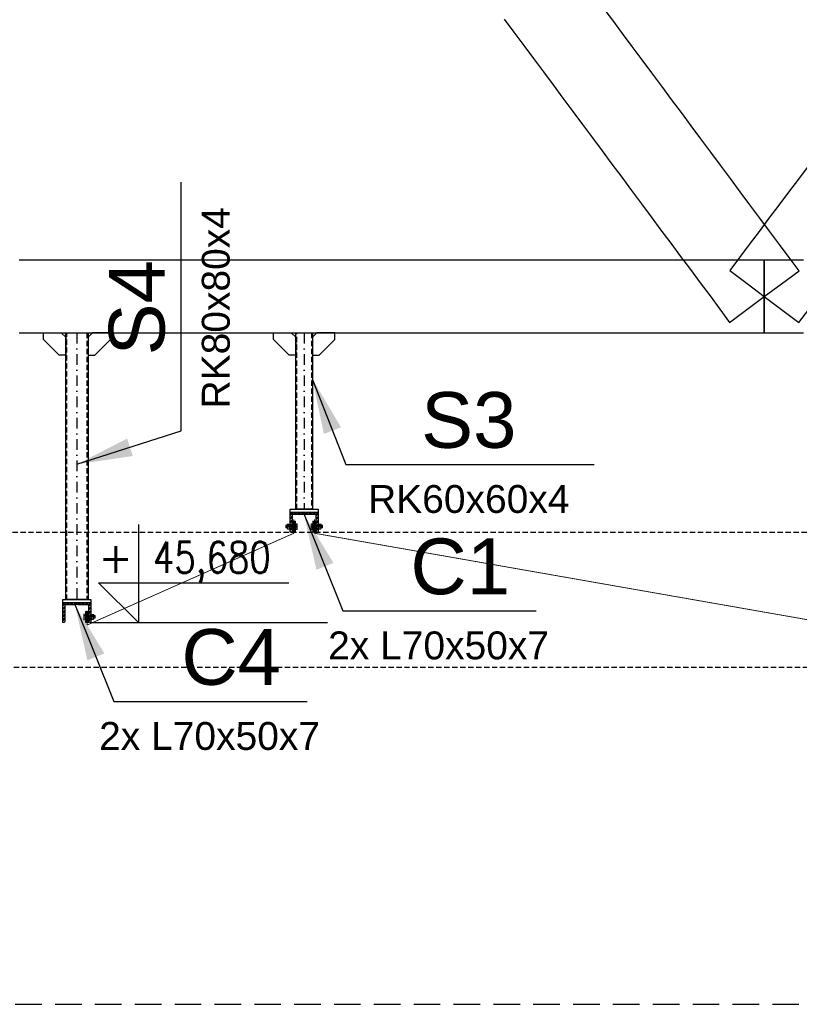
# Model space of a CAD drawing. Header units: millimetres. Extents: x -34919 to 306996, y -293018 to -145733.
# Tile 58 of 256: x 6237 to 9032, y -183325 to -179793. Entities that reach past the tile are written whole.
import ezdxf
from ezdxf.enums import TextEntityAlignment as Align

# ---------------------------------------------------------------- set-up
doc = ezdxf.new("R2010")
doc.units = ezdxf.units.MM
doc.header["$LTSCALE"] = 3
for name, pattern in [('DASHDOT', [25.4, 12.7, -6.35, 0, -6.35]), ('DASHED2', [9.525, 6.35, -3.175]), ('HIDDEN', [9.525, 6.35, -3.175])]:
    doc.linetypes.add(name, pattern=pattern)
doc.layers.add('-KONTURY', color=7, linetype='Continuous', lineweight=18)
for name, color, linetype in [('ARF2000E0_BEARING_ROOF_KANTAVAT_KATTO', 7, 'Continuous'), ('blaszki', 6, 'Continuous'), ('poziome 1', 7, 'Continuous'), ('slupki', 7, 'Continuous'), ('stezenia', 4, 'Continuous'), ('STĘŻENIA_OPIS', 4, 'Continuous')]:
    doc.layers.add(name, color=color, linetype=linetype)
doc.styles.add('ROMANS', font='romans.shx')
doc.styles.get("Standard").update_dxf_attribs({"font": 'arial.ttf', "height": 25})
doc.dimstyles.new('STANDARD-100', dxfattribs={"dimscale": 100, "dimtxt": 2, "dimasz": 2, "dimexe": 0, "dimexo": 0, "dimgap": 0.6, "dimtad": 1, "dimdec": 0, "dimzin": 12, "dimdsep": 46, "dimtxsty": 'Standard', "dimcen": 1, "dimclrd": 256, "dimclre": 256, "dimclrt": 2, "dimadec": 0, "dimazin": 0, "dimtfac": 1, "dimtdec": 0, "dimtmove": 0, "dimatfit": 3, "dimfxl": 0, "dimtolj": 1, "dimtzin": 0, "dimarcsym": 0})

# ---------------------------------------------------------------- blocks, each defined once
blk = doc.blocks.new('poziom')
at = {"color": 4}
for p, q in [((0, 1.176), (0, 0.076)), ((-0.446, 0.522), (1.685, 0.522)), ((-0.446, 0.522), (0, 0.076))]:
    blk.add_line(p, q, dxfattribs=at)
at = {"color": 2, "style": 'ROMANS'}
blk.add_attdef('+', text='', height=0.35, dxfattribs=at).set_placement((-0.254, 0.632), align=Align.CENTER)
at = {"color": 2, "style": 'ROMANS', "width": 0.8}
blk.add_attdef('POZIOM', text='', height=0.35, dxfattribs=at).set_placement((0.824, 0.632), align=Align.CENTER)

msp = doc.modelspace()

# ---------------------------------------------------------------- hatches: boundary and pattern name
at = {"layer": '-KONTURY'}
h = msp.add_hatch(dxfattribs=at)
h.set_pattern_fill('ANSI31', color=256, scale=0.5, style=0)
h.set_pattern_definition([(45, (-35425.7643, -68535.3467), (-1.122532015, 1.122532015), [])])
h.paths.add_polyline_path([(7217.625, -181607.736), (7216.425, -181607.736), (7213.625, -181604.936), (7213.625, -181591.236), (7217.625, -181591.236)])
h.paths.add_polyline_path([(7217.625, -181631.236), (7213.625, -181631.236), (7213.625, -181617.536), (7216.425, -181614.736), (7217.625, -181614.736)])
h = msp.add_hatch(dxfattribs=at)
h.set_pattern_fill('ANSI31', color=256, scale=0.5, angle=90, style=0)
h.set_pattern_definition([(135, (-35475.0753, -68533.3467), (-1.122532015, -1.122532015), [])])
h.paths.add_polyline_path([(7221.625, -181607.736), (7221.625, -181591.236), (7225.625, -181591.236), (7225.625, -181607.736)])
h.paths.add_polyline_path([(7221.625, -181631.236), (7221.625, -181614.736), (7225.625, -181614.736), (7225.625, -181617.236), (7225.625, -181631.236)])
h = msp.add_hatch(dxfattribs=at)
h.set_pattern_fill('ANSI31', color=256, scale=0.5, style=0)
h.set_pattern_definition([(45, (92746.425, -159834.592), (-1.122532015, 1.122532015), [])])
h.paths.add_polyline_path([(7291.625, -181607.736), (7291.625, -181591.236), (7287.625, -181591.236), (7287.625, -181607.736)])
h.paths.add_polyline_path([(7291.625, -181631.236), (7291.625, -181614.736), (7287.625, -181614.736), (7287.625, -181617.236), (7287.625, -181631.236)])
h = msp.add_hatch(dxfattribs=at)
h.set_pattern_fill('ANSI31', color=256, scale=0.5, angle=-90, style=0)
h.set_pattern_definition([(315, (92744.425, -159883.903), (1.122532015, 1.122532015), [])])
h.paths.add_polyline_path([(7295.625, -181607.736), (7296.825, -181607.736), (7299.625, -181604.936), (7299.625, -181591.236), (7295.625, -181591.236)])
h.paths.add_polyline_path([(7295.625, -181631.236), (7299.625, -181631.236), (7299.625, -181617.536), (7296.825, -181614.736), (7295.625, -181614.736)])
h = msp.add_hatch(dxfattribs=at)
h.set_pattern_fill('ANSI31', color=256, scale=0.5, style=0)
h.set_pattern_definition([(45, (91931.425, -160158.592), (-1.122532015, 1.122532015), [])])
h.paths.add_polyline_path([(6476.625, -181931.736), (6476.625, -181915.236), (6472.625, -181915.236), (6472.625, -181931.736)])
h.paths.add_polyline_path([(6476.625, -181955.236), (6476.625, -181938.736), (6472.625, -181938.736), (6472.625, -181941.236), (6472.625, -181955.236)])
h = msp.add_hatch(dxfattribs=at)
h.set_pattern_fill('ANSI31', color=256, scale=0.5, angle=-90, style=0)
h.set_pattern_definition([(315, (91929.425, -160207.903), (1.122532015, 1.122532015), [])])
h.paths.add_polyline_path([(6480.625, -181931.736), (6481.825, -181931.736), (6484.625, -181928.936), (6484.625, -181915.236), (6480.625, -181915.236)])
h.paths.add_polyline_path([(6480.625, -181955.236), (6484.625, -181955.236), (6484.625, -181941.536), (6481.825, -181938.736), (6480.625, -181938.736)])
at = {"layer": 'slupki'}
h = msp.add_hatch(dxfattribs=at)
h.set_pattern_fill('ANSI32')
h.set_pattern_definition([(45, (-44103.139, -186107.377), (-6.7351921, 6.7351921), []), (45, (-44098.649, -186107.377), (-6.7351921, 6.7351921), [])])
h.paths.add_polyline_path([(7206.625, -181561.236), (7256.625, -181561.236), (7256.625, -181563.148, -0.41421356), (7251.536, -181568.236), (7213.625, -181568.236), (7213.625, -181626.148, -0.41421356), (7208.536, -181631.236), (7206.625, -181631.236)])
h.paths.add_polyline_path([(7256.625, -181563.148), (7256.625, -181561.236), (7306.625, -181561.236), (7306.625, -181631.236), (7304.714, -181631.236, -0.41421356), (7299.625, -181626.148), (7299.625, -181568.236), (7261.714, -181568.236, -0.41421356)])
h = msp.add_hatch(dxfattribs=at)
h.set_pattern_fill('ANSI32')
h.set_pattern_definition([(45, (-44918.139, -186431.377), (-6.7351921, 6.7351921), []), (45, (-44913.649, -186431.377), (-6.7351921, 6.7351921), [])])
h.paths.add_polyline_path([(6391.625, -181885.236), (6441.625, -181885.236), (6441.625, -181887.148, -0.41421356), (6436.536, -181892.236), (6398.625, -181892.236), (6398.625, -181950.148, -0.41421356), (6393.536, -181955.236), (6391.625, -181955.236)])
h.paths.add_polyline_path([(6441.625, -181887.148), (6441.625, -181885.236), (6491.625, -181885.236), (6491.625, -181955.236), (6489.714, -181955.236, -0.41421356), (6484.625, -181950.148), (6484.625, -181892.236), (6446.714, -181892.236, -0.41421356)])

# ---------------------------------------------------------------- linework, layer by layer
at = {"layer": '-KONTURY'}
for p, q in [((7216.425, -181607.736, 0), (7216.425, -181614.736, 0)), ((7225.625, -181607.736, 0), (7221.625, -181607.736, 0)), ((7225.625, -181614.736, 0), (7221.625, -181614.736, 0)), ((7287.625, -181607.736, 0), (7291.625, -181607.736, 0)), ((7287.625, -181614.736, 0), (7291.625, -181614.736, 0)), ((7296.825, -181607.736, 0), (7296.825, -181614.736, 0)), ((6472.625, -181931.736, 0), (6476.625, -181931.736, 0)), ((6481.825, -181931.736, 0), (6481.825, -181938.736, 0)), ((6472.625, -181938.736, 0), (6476.625, -181938.736, 0))]:
    msp.add_line(p, q, dxfattribs=at)
at = {"layer": '-KONTURY', "linetype": 'HIDDEN', "const_width": 3, "elevation": 0}
for points in [[(7219.625, -181635.011), (7219.625, -181585.011)], [(7293.625, -181585.011), (7293.625, -181635.011)], [(7219.625, -181635.011), (6478.625, -181964.169)], [(10050.651, -182118.716), (7293.625, -181635.011)], [(6478.625, -181964.169), (6478.625, -181912.236)]]:
    msp.add_lwpolyline(points, dxfattribs=at)
at = {"layer": '-KONTURY', "extrusion": (0, 1, 0)}
for points, elevation in [([(-7232.125, 0), (-7190.525, 0)], -181611.236), ([(-7221.125, 0), (-7190.625, 0)], -181607.157), ([(-7221.125, 0), (-7190.625, 0)], -181615.316), ([(-7221.125, 0), (-7191.545, 0)], -181606.236), ([(-7221.125, 0), (-7191.545, 0)], -181616.236), ([(-7204.725, 0), (-7196.125, 0)], -181611.236), ([(-7203.505, 0), (-7197.345, 0)], -181601.996), ([(-7203.505, 0), (-7197.345, 0)], -181606.616), ([(-7203.505, 0), (-7197.345, 0)], -181615.856), ([(-7203.505, 0), (-7197.345, 0)], -181620.476), ([(-7206.725, 0), (-7204.525, 0)], -181611.236), ([(-7206.625, 0), (-7204.625, 0)], -181601.236), ([(-7225.625, 0), (-7222.045, 0)], -181606.642), ([(-7225.625, 0), (-7222.045, 0)], -181615.831), ([(-7226.225, 0), (-7225.625, 0)], -181603.536), ([(-7226.225, 0), (-7225.625, 0)], -181618.936), ([(-7231.264, 0), (-7226.225, 0)], -181601.419), ([(-7231.264, 0), (-7226.225, 0)], -181606.326), ([(-7231.264, 0), (-7226.225, 0)], -181616.146), ([(-7281.125, 0), (-7322.725, 0)], -181611.236), ([(-7281.986, 0), (-7287.025, 0)], -181601.419), ([(-7281.986, 0), (-7287.025, 0)], -181606.326), ([(-7281.986, 0), (-7287.025, 0)], -181616.146), ([(-7287.025, 0), (-7287.625, 0)], -181603.536), ([(-7287.025, 0), (-7287.625, 0)], -181618.936), ([(-7287.625, 0), (-7291.205, 0)], -181606.642), ([(-7287.625, 0), (-7291.205, 0)], -181615.831), ([(-7292.125, 0), (-7321.705, 0)], -181606.236), ([(-7292.125, 0), (-7322.625, 0)], -181607.157), ([(-7292.125, 0), (-7322.625, 0)], -181615.316), ([(-7292.125, 0), (-7321.705, 0)], -181616.236), ([(-7306.525, 0), (-7308.725, 0)], -181611.236), ([(-7306.625, 0), (-7308.625, 0)], -181601.236), ([(-7308.525, 0), (-7317.125, 0)], -181611.236), ([(-7309.745, 0), (-7315.905, 0)], -181601.996), ([(-7309.745, 0), (-7315.905, 0)], -181606.616), ([(-7309.745, 0), (-7315.905, 0)], -181615.856), ([(-7309.745, 0), (-7315.905, 0)], -181620.476), ([(-7204.625, 0), (-7206.625, 0)], -181621.236), ([(-7231.264, 0), (-7226.225, 0)], -181621.054), ([(-7281.986, 0), (-7287.025, 0)], -181621.054), ([(-7308.625, 0), (-7306.625, 0)], -181621.236), ([(-6466.125, 0), (-6507.725, 0)], -181935.236), ([(-6466.986, 0), (-6472.025, 0)], -181925.419), ([(-6466.986, 0), (-6472.025, 0)], -181930.326), ([(-6472.025, 0), (-6472.625, 0)], -181927.536), ([(-6472.625, 0), (-6476.205, 0)], -181930.642), ([(-6477.125, 0), (-6506.705, 0)], -181930.236), ([(-6477.125, 0), (-6507.625, 0)], -181931.157), ([(-6491.525, 0), (-6493.725, 0)], -181935.236), ([(-6491.625, 0), (-6493.625, 0)], -181925.236), ([(-6493.525, 0), (-6502.125, 0)], -181935.236), ([(-6494.745, 0), (-6500.905, 0)], -181925.996), ([(-6494.745, 0), (-6500.905, 0)], -181930.616), ([(-6466.986, 0), (-6472.025, 0)], -181940.146), ([(-6466.986, 0), (-6472.025, 0)], -181945.054), ([(-6472.025, 0), (-6472.625, 0)], -181942.936), ([(-6472.625, 0), (-6476.205, 0)], -181939.831), ([(-6477.125, 0), (-6507.625, 0)], -181939.316), ([(-6477.125, 0), (-6506.705, 0)], -181940.236), ([(-6493.625, 0), (-6491.625, 0)], -181945.236), ([(-6494.745, 0), (-6500.905, 0)], -181939.856), ([(-6494.745, 0), (-6500.905, 0)], -181944.476)]:
    msp.add_lwpolyline(points, dxfattribs=dict(at, elevation=elevation))
at = {"layer": '-KONTURY', "extrusion": (0.707107, -0.707107, 0)}
for points, elevation in [([(-123331.112, 0), (-123329.811, 0)], 133500.192), ([(-123244.845, 0), (-123243.544, 0)], 133599.3), ([(-124050.24, 0), (-124048.939, 0)], 133252.11)]:
    msp.add_lwpolyline(points, dxfattribs=dict(at, elevation=elevation))
at = {"layer": '-KONTURY', "extrusion": (1, 0, 0)}
for points, elevation in [([(-181607.157, 0), (-181615.316, 0)], 7190.625), ([(-181606.236, 0), (-181616.236, 0)], 7191.545), ([(-181618.536, 0), (-181603.936, 0)], 7196.225), ([(-181601.236, 0), (-181621.236, 0)], 7204.625), ([(-181618.536, 0), (-181603.936, 0)], 7204.625), ([(-181621.236, 0), (-181601.236, 0)], 7206.625), ([(-181606.236, 0), (-181616.236, 0)], 7221.125), ([(-181606.642, 0), (-181603.536, 0)], 7225.625), ([(-181615.831, 0), (-181606.642, 0)], 7225.625), ([(-181618.936, 0), (-181615.831, 0)], 7225.625), ([(-181601.419, 0), (-181603.536, 0)], 7226.225), ([(-181603.536, 0), (-181618.936, 0)], 7226.225), ([(-181618.936, 0), (-181621.054, 0)], 7226.225), ([(-181619.736, 0), (-181602.736, 0)], 7232.025), ([(-181619.736, 0), (-181602.736, 0)], 7281.225), ([(-181601.419, 0), (-181603.536, 0)], 7287.025), ([(-181603.536, 0), (-181618.936, 0)], 7287.025), ([(-181618.936, 0), (-181621.054, 0)], 7287.025), ([(-181606.642, 0), (-181603.536, 0)], 7287.625), ([(-181615.831, 0), (-181606.642, 0)], 7287.625), ([(-181618.936, 0), (-181615.831, 0)], 7287.625), ([(-181606.236, 0), (-181616.236, 0)], 7292.125), ([(-181621.236, 0), (-181601.236, 0)], 7306.625), ([(-181601.236, 0), (-181621.236, 0)], 7308.625), ([(-181618.536, 0), (-181603.936, 0)], 7308.625), ([(-181618.536, 0), (-181603.936, 0)], 7317.025), ([(-181606.236, 0), (-181616.236, 0)], 7321.705), ([(-181607.157, 0), (-181615.316, 0)], 7322.625), ([(-181943.736, 0), (-181926.736, 0)], 6466.225), ([(-181925.419, 0), (-181927.536, 0)], 6472.025), ([(-181927.536, 0), (-181942.936, 0)], 6472.025), ([(-181930.642, 0), (-181927.536, 0)], 6472.625), ([(-181939.831, 0), (-181930.642, 0)], 6472.625), ([(-181930.236, 0), (-181940.236, 0)], 6477.125), ([(-181945.236, 0), (-181925.236, 0)], 6491.625), ([(-181925.236, 0), (-181945.236, 0)], 6493.625), ([(-181942.536, 0), (-181927.936, 0)], 6493.625), ([(-181942.536, 0), (-181927.936, 0)], 6502.025), ([(-181930.236, 0), (-181940.236, 0)], 6506.705), ([(-181931.157, 0), (-181939.316, 0)], 6507.625), ([(-181942.936, 0), (-181945.054, 0)], 6472.025), ([(-181942.936, 0), (-181939.831, 0)], 6472.625)]:
    msp.add_lwpolyline(points, dxfattribs=dict(at, elevation=elevation))
at = {"layer": '-KONTURY', "extrusion": (-0.707107, -0.707107, 0)}
for points, elevation in [([(133507.263, 0), (133505.961, 0)], 123336.882), ([(133593.53, 0), (133592.228, 0)], 123237.774), ([(133246.34, 0), (133245.039, 0)], 124043.169)]:
    msp.add_lwpolyline(points, dxfattribs=dict(at, elevation=elevation))
at = {"layer": '-KONTURY', "extrusion": (0.866025, -0.5, 0)}
for points, elevation in [([(-153673.27, 0), (-153675.51, 0)], 97034.082), ([(-153686.194, 0), (-153683.954, 0)], 97048.657), ([(-153672.814, 0), (-153671.293, 0)], 97072.986), ([(-153630.449, 0), (-153631.971, 0)], 97107.094), ([(-153617.07, 0), (-153619.31, 0)], 97131.423), ([(-153629.994, 0), (-153627.754, 0)], 97145.998), ([(-154318.542, 0), (-154320.063, 0)], 96563.283), ([(-154305.162, 0), (-154307.402, 0)], 96587.612), ([(-154318.086, 0), (-154315.846, 0)], 96602.187)]:
    msp.add_lwpolyline(points, dxfattribs=dict(at, elevation=elevation))
at = {"layer": '-KONTURY', "extrusion": (0.866025, 0.5, 0)}
for points, elevation in [([(-160886.619, 0), (-160884.379, 0)], -84577.155), ([(-160873.695, 0), (-160875.935, 0)], -84562.58), ([(-160887.074, 0), (-160888.596, 0)], -84538.251), ([(-160929.439, 0), (-160927.918, 0)], -84504.142), ([(-160942.819, 0), (-160940.579, 0)], -84479.813), ([(-160929.895, 0), (-160932.135, 0)], -84465.239), ([(-160802.987, 0), (-160805.227, 0)], -85333.049), ([(-160802.532, 0), (-160801.01, 0)], -85371.953), ([(-160815.911, 0), (-160813.671, 0)], -85347.624)]:
    msp.add_lwpolyline(points, dxfattribs=dict(at, elevation=elevation))
at = {"layer": '-KONTURY', "elevation": 0}
for points in [[(7217.625, -181591.236), (7217.625, -181631.236), (7213.625, -181631.236), (7213.625, -181591.236)], [(7217.625, -181591.236), (7217.625, -181631.236), (7213.625, -181631.236), (7213.625, -181591.236)], [(7225.625, -181591.236), (7225.625, -181631.236), (7221.625, -181631.236), (7221.625, -181591.236)], [(7287.625, -181591.236), (7287.625, -181631.236), (7291.625, -181631.236), (7291.625, -181591.236)], [(7295.625, -181591.236), (7295.625, -181631.236), (7299.625, -181631.236), (7299.625, -181591.236)], [(7295.625, -181591.236), (7295.625, -181631.236), (7299.625, -181631.236), (7299.625, -181591.236)], [(6472.625, -181915.236), (6472.625, -181955.236), (6476.625, -181955.236), (6476.625, -181915.236)], [(6480.625, -181915.236), (6480.625, -181955.236), (6484.625, -181955.236), (6484.625, -181915.236)], [(6480.625, -181915.236), (6480.625, -181955.236), (6484.625, -181955.236), (6484.625, -181915.236)]]:
    msp.add_lwpolyline(points, close=True, dxfattribs=at)
for points in [[(7213.625, -181604.936), (7216.425, -181607.736), (7217.625, -181607.736)], [(7213.625, -181617.536), (7216.425, -181614.736), (7217.625, -181614.736)], [(7221.125, -181606.236), (7222.045, -181606.642)], [(7221.125, -181616.236), (7222.045, -181615.831)], [(7292.125, -181606.236), (7291.205, -181606.642)], [(7292.125, -181616.236), (7291.205, -181615.831)], [(7299.625, -181604.936), (7296.825, -181607.736), (7295.625, -181607.736)], [(7299.625, -181617.536), (7296.825, -181614.736), (7295.625, -181614.736)], [(6477.125, -181930.236), (6476.205, -181930.642)], [(6484.625, -181928.936), (6481.825, -181931.736), (6480.625, -181931.736)], [(6477.125, -181940.236), (6476.205, -181939.831)], [(6484.625, -181941.536), (6481.825, -181938.736), (6480.625, -181938.736)]]:
    msp.add_lwpolyline(points, dxfattribs=at)
at = {"layer": '-KONTURY', "extrusion": (0.487829, -0.872939, 0)}
for points, elevation in [([(-82289.566, 0), (-82288.511, 0)], 162054.717), ([(-82231.567, 0), (-82232.622, 0)], 162096.476), ([(-83101.07, 0), (-83102.124, 0)], 161981.728)]:
    msp.add_lwpolyline(points, dxfattribs=dict(at, elevation=elevation))
at = {"layer": '-KONTURY', "extrusion": (-0.487829, -0.872939, 0)}
for points, elevation in [([(94900.756, 0), (94901.81, 0)], 155016.497), ([(94958.754, 0), (94957.7, 0)], 154974.738), ([(94405.365, 0), (94404.31, 0)], 155655.151)]:
    msp.add_lwpolyline(points, dxfattribs=dict(at, elevation=elevation))
at = {"layer": '-KONTURY'}
for centre, radius, start, end in [((7200.714, -181604.306, 0), 4.085, 154.438469, 214.438469), ((7211.894, -181611.236, 0), 15.265, 162.383031, 197.616969), ((7200.714, -181618.166, 0), 4.085, 145.561531, 205.561531), ((7200.136, -181604.306, 0), 4.085, 325.561531, 25.561531), ((7188.956, -181611.236, 0), 15.265, 342.383031, 17.616969), ((7200.136, -181618.166, 0), 4.085, 334.438469, 34.438469), ((7227.687, -181603.873, 0), 4.338, 325.553128, 25.553128), ((7215.798, -181611.236, 0), 16.227, 342.387526, 17.612474), ((7227.687, -181618.6, 0), 4.338, 334.446872, 34.446872)]:
    msp.add_arc(centre, radius, start, end, dxfattribs=at)
at = {"layer": '-KONTURY', "extrusion": (0, 0, -1)}
for centre, radius, start, end in [((-7297.452, -181611.236, 0), 16.227, 342.387526, 17.612474), ((-7285.563, -181603.873, 0), 4.338, 325.553128, 25.553128), ((-7285.563, -181618.6, 0), 4.338, 334.446872, 34.446872), ((-7324.294, -181611.236, 0), 15.265, 342.383031, 17.616969), ((-7313.114, -181604.306, 0), 4.085, 325.561531, 25.561531), ((-7313.114, -181618.166, 0), 4.085, 334.438469, 34.438469), ((-7312.536, -181604.306, 0), 4.085, 154.438469, 214.438469), ((-7301.356, -181611.236, 0), 15.265, 162.383031, 197.616969), ((-7312.536, -181618.166, 0), 4.085, 145.561531, 205.561531), ((-6482.452, -181935.236, 0), 16.227, 342.387526, 17.612474), ((-6470.563, -181927.873, 0), 4.338, 325.553128, 25.553128), ((-6509.294, -181935.236, 0), 15.265, 342.383031, 17.616969), ((-6498.114, -181928.306, 0), 4.085, 325.561531, 25.561531), ((-6497.536, -181928.306, 0), 4.085, 154.438469, 214.438469), ((-6486.356, -181935.236, 0), 15.265, 162.383031, 197.616969), ((-6470.563, -181942.6, 0), 4.338, 334.446872, 34.446872), ((-6498.114, -181942.166, 0), 4.085, 334.438469, 34.438469), ((-6497.536, -181942.166, 0), 4.085, 145.561531, 205.561531)]:
    msp.add_arc(centre, radius, start, end, dxfattribs=at)
at = {"color": 4, "linetype": 'DASHED2'}
for p, q in [((-5676.685, -181631.237, 0), (29443.668, -181631.237, 0)), ((-5671.516, -182115.716, 0), (29441.729, -182115.716, 0))]:
    msp.add_line(p, q, dxfattribs=at)
at = {"color": 4}
msp.add_line((6490.462, -181955.237, 0), (7340.462, -181955.237, 0), dxfattribs=at)
at = {"layer": 'ARF2000E0_BEARING_ROOF_KANTAVAT_KATTO'}
for points in [[(8782.225, -180878.701), (8844.425, -180832.469), (8906.625, -180786.236), (8968.825, -180740.004), (9031.025, -180693.772), (8995.869, -180646.473), (8960.712, -180599.175), (8925.556, -180551.877), (8890.4, -180504.578), (8855.244, -180457.28), (8820.087, -180409.981), (8784.931, -180362.683), (8749.775, -180315.384), (8714.619, -180268.086), (8679.462, -180220.788), (8644.306, -180173.489), (8609.15, -180126.191), (8573.994, -180078.892), (8538.837, -180031.594), (8503.681, -179984.295), (8468.525, -179936.997), (8433.369, -179889.698), (8398.212, -179842.4), (8363.056, -179795.102), (8327.9, -179747.803)], [(7973.632, -179790.837), (8008.788, -179838.135), (8043.944, -179885.434), (8079.1, -179932.732), (8114.257, -179980.031), (8149.413, -180027.329), (8184.569, -180074.628), (8219.725, -180121.926), (8254.882, -180169.224), (8290.038, -180216.523), (8325.194, -180263.821), (8360.35, -180311.12), (8395.507, -180358.418), (8430.663, -180405.717), (8465.819, -180453.015), (8500.975, -180500.314), (8536.132, -180547.612), (8571.288, -180594.91), (8606.444, -180642.209), (8641.6, -180689.507), (8676.757, -180736.806), (8711.913, -180784.104), (8747.069, -180831.403), (8782.225, -180878.701)], [(9063.83, -180317.921), (9028.674, -180364.843), (8993.518, -180411.765), (8958.362, -180458.687), (8923.205, -180505.608), (8888.049, -180552.53), (8852.893, -180599.452), (8817.737, -180646.374), (8782.58, -180693.296), (8844.603, -180739.766), (8906.625, -180786.236), (8968.647, -180832.707), (9030.67, -180879.177), (9065.826, -180832.255)], [(8906.625, -180916.236), (8906.625, -180851.236), (8906.625, -180786.236), (8906.625, -180721.236), (8906.625, -180656.236), (8836.313, -180656.236), (8766, -180656.236), (8695.688, -180656.236), (8625.375, -180656.236), (8555.063, -180656.236), (8484.75, -180656.236), (8414.438, -180656.236), (8344.125, -180656.236), (8273.813, -180656.236), (8203.5, -180656.236), (8133.188, -180656.236), (8062.875, -180656.236), (7992.563, -180656.236), (7922.25, -180656.236), (7851.938, -180656.236), (7781.625, -180656.236), (7711.313, -180656.236), (7641, -180656.236), (7570.688, -180656.236), (7500.375, -180656.236), (7430.063, -180656.236), (7359.75, -180656.236), (7289.438, -180656.236), (7219.125, -180656.236), (7148.813, -180656.236), (7078.5, -180656.236), (7008.188, -180656.236), (6937.875, -180656.236), (6867.563, -180656.236), (6797.25, -180656.236), (6726.938, -180656.236), (6656.625, -180656.236), (6586.313, -180656.236), (6516, -180656.236), (6445.688, -180656.236), (6375.375, -180656.236), (6305.063, -180656.236), (6234.75, -180656.236)], [(9047.25, -180656.236), (8976.938, -180656.236), (8906.625, -180656.236), (8906.625, -180721.236), (8906.625, -180786.236), (8906.625, -180851.236), (8906.625, -180916.236), (8976.938, -180916.236), (9047.25, -180916.236)], [(6234.75, -180916.236), (6305.063, -180916.236), (6375.375, -180916.236), (6445.688, -180916.236), (6516, -180916.236), (6586.313, -180916.236), (6656.625, -180916.236), (6726.938, -180916.236), (6797.25, -180916.236), (6867.563, -180916.236), (6937.875, -180916.236), (7008.188, -180916.236), (7078.5, -180916.236), (7148.813, -180916.236), (7219.125, -180916.236), (7289.438, -180916.236), (7359.75, -180916.236), (7430.063, -180916.236), (7500.375, -180916.236), (7570.688, -180916.236), (7641, -180916.236), (7711.313, -180916.236), (7781.625, -180916.236), (7851.938, -180916.236), (7922.25, -180916.236), (7992.563, -180916.236), (8062.875, -180916.236), (8133.188, -180916.236), (8203.5, -180916.236), (8273.813, -180916.236), (8344.125, -180916.236), (8414.438, -180916.236), (8484.75, -180916.236), (8555.063, -180916.236), (8625.375, -180916.236), (8695.688, -180916.236), (8766, -180916.236), (8836.313, -180916.236), (8906.625, -180916.236)]]:
    msp.add_lwpolyline(points, dxfattribs=at)
at = {"layer": 'blaszki', "elevation": 0}
for points in [[(6401.625, -180996.236), (6377.625, -180996.236), (6321.625, -180940.236), (6321.625, -180916.236), (6385.625, -180916.236), (6401.625, -180932.236)], [(6481.625, -180996.236), (6505.625, -180996.236), (6561.625, -180940.236), (6561.625, -180916.236), (6497.625, -180916.236), (6481.625, -180932.236)], [(7226.625, -180996.236), (7202.625, -180996.236), (7146.625, -180940.236), (7146.625, -180916.236), (7210.625, -180916.236), (7226.625, -180932.236)], [(7286.625, -180996.236), (7310.625, -180996.236), (7366.625, -180940.236), (7366.625, -180916.236), (7302.625, -180916.236), (7286.625, -180932.236)], [(7306.625, -181561.236), (7206.625, -181561.236), (7206.625, -181549.236), (7306.625, -181549.236)], [(6491.625, -181885.236), (6391.625, -181885.236), (6391.625, -181873.236), (6491.625, -181873.236)]]:
    msp.add_lwpolyline(points, close=True, dxfattribs=at)
at = {"layer": 'poziome 1', "linetype": 'HIDDEN', "ltscale": 5}
msp.add_lwpolyline([(30729.318, -175934.468), (-7495.118, -175934.468), (-7495.118, -183324.589), (30729.318, -183324.589)], close=True, dxfattribs=at)
at = {"layer": 'poziome 1', "color": 2, "elevation": 0}
for points in [[(7206.625, -181561.236), (7256.625, -181561.236), (7256.625, -181563.148, -0.41421356), (7251.536, -181568.236), (7213.625, -181568.236), (7213.625, -181626.148, -0.41421356), (7208.536, -181631.236), (7206.625, -181631.236)], [(7256.625, -181563.148), (7256.625, -181561.236), (7306.625, -181561.236), (7306.625, -181631.236), (7304.714, -181631.236, -0.41421356), (7299.625, -181626.148), (7299.625, -181568.236), (7261.714, -181568.236, -0.41421356)], [(6391.625, -181885.236), (6441.625, -181885.236), (6441.625, -181887.148, -0.41421356), (6436.536, -181892.236), (6398.625, -181892.236), (6398.625, -181950.148, -0.41421356), (6393.536, -181955.236), (6391.625, -181955.236)], [(6441.625, -181887.148), (6441.625, -181885.236), (6491.625, -181885.236), (6491.625, -181955.236), (6489.714, -181955.236, -0.41421356), (6484.625, -181950.148), (6484.625, -181892.236), (6446.714, -181892.236, -0.41421356)]]:
    msp.add_lwpolyline(points, format="xyb", close=True, dxfattribs=at)
at = {"layer": 'slupki', "color": 4, "linetype": 'DASHDOT'}
for p, q in [((6441.625, -180916.236, 0), (6441.625, -181873.236, 0)), ((7256.625, -180916.236, 0), (7256.625, -181549.236, 0))]:
    msp.add_line(p, q, dxfattribs=at)
at = {"layer": 'slupki', "color": 3, "elevation": 0}
for points in [[(6481.625, -181873.236), (6401.625, -181873.236), (6401.625, -180916.236), (6481.625, -180916.236)], [(7286.625, -181549.236), (7226.625, -181549.236), (7226.625, -180916.236), (7286.625, -180916.236)]]:
    msp.add_lwpolyline(points, close=True, dxfattribs=at)
at = {"layer": 'slupki', "linetype": 'HIDDEN', "elevation": 0}
for points in [[(6405.625, -181873.236), (6405.625, -180916.236)], [(6477.625, -180916.236), (6477.625, -181873.236)], [(7230.625, -181549.236), (7230.625, -180916.236)], [(7282.625, -180916.236), (7282.625, -181549.236)]]:
    msp.add_lwpolyline(points, dxfattribs=at)

# ---------------------------------------------------------------- block references
at = {"color": 4, "xscale": 320, "yscale": 320, "zscale": 320}
msp.add_blockref('poziom', (6662.064, -181979.663, 0), dxfattribs=at).add_auto_attribs({'POZIOM': '45,680', '+': '+'})

# ---------------------------------------------------------------- texts
at = {"layer": 'STĘŻENIA_OPIS', "linetype": 'DASHDOT', "insert": (6773.673, -180826.445, 0), "char_height": 200, "attachment_point": 5, "rotation": 90}
msp.add_mtext('{\\farial|b0|i0|c238|p34;\\C3;S4\\C256;\\P\\H0.5x;RK80x80x4}', dxfattribs=at)
at = {"layer": 'STĘŻENIA_OPIS', "linetype": 'DASHDOT', "char_height": 200, "attachment_point": 5}
for s, insert in [('{\\farial|b0|i0|c238|p34;\\C3;S3\\C256;\\P\\H0.5x;RK60x60x4}', (7846.956, -181346.224, 0)), ('{\\farial|b0|i0|c238|p34;\\C3;^I^I\\C6;C1\\C256;\\P\\H0.5x;2x L70x50x7}', (7738.676, -181871.278, 0)), ('{\\farial|b0|i0|c238|p34;\\C3;^I^I\\C6;C4\\C256;\\P\\H0.5x;2x L70x50x7}', (6917.471, -182196.191))]:
    msp.add_mtext(s, dxfattribs=dict(at, insert=insert))

# ---------------------------------------------------------------- leaders
at = {"layer": 'stezenia', "color": 3}
for points in [[(6441.625, -181387.804, 0), (6816.051, -181267.777, 0), (6816.051, -180376.375, 0)], [(7285.597, -181080.732, 0), (7405.624, -181388.602, 0), (8297.025, -181388.602, 0)], [(7256.221, -181568.236, 0), (7395.69, -181913.655, 0), (8088.431, -181913.655, 0)], [(6435.016, -181893.15), (6574.486, -182238.569), (7267.226, -182238.569)]]:
    msp.add_leader(points, dimstyle='STANDARD-100', override={"dimgap": 0.6, "dimtad": 0, "dimfxl": 1.25, "dimfxlon": 1}, dxfattribs=at)

doc.saveas('drawing.dxf')
